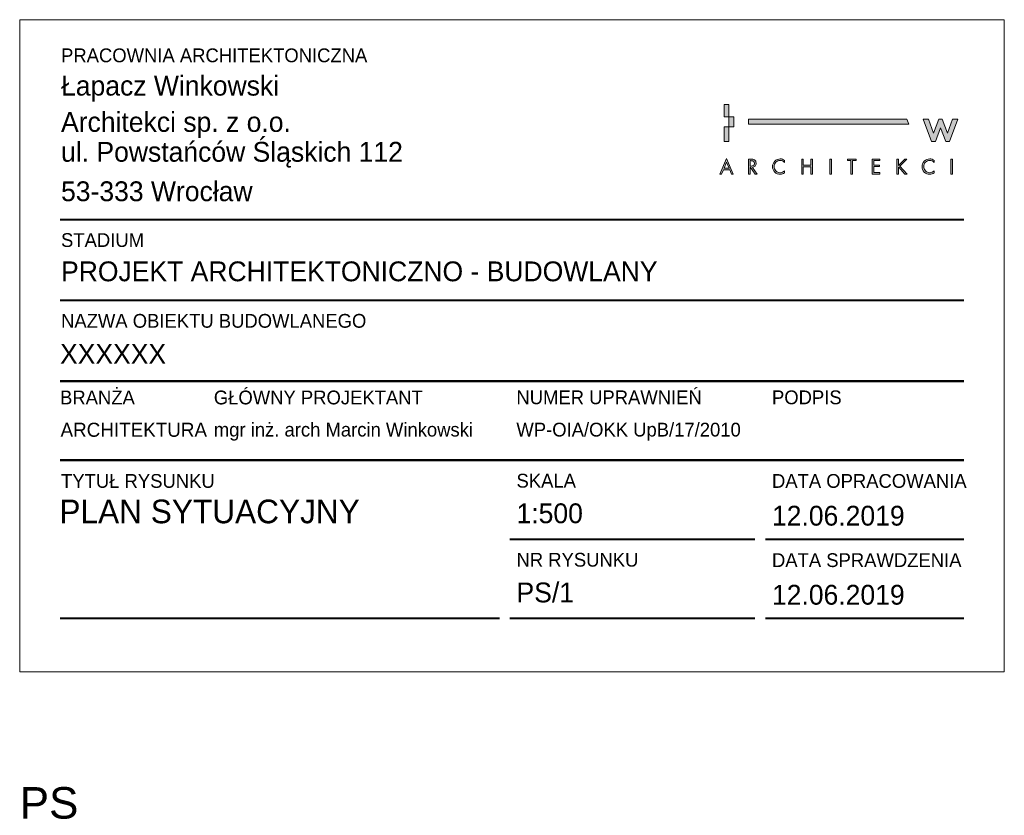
# Model space of a CAD drawing. Header units: millimetres. Extents: x 19422 to 119122, y -6876 to 97602.
# Tile 31 of 35: x 87420 to 88420, y 94168 to 94976. Entities that reach past the tile are written whole.
import ezdxf
from ezdxf.enums import TextEntityAlignment as Align

# ---------------------------------------------------------------- set-up
doc = ezdxf.new("R2010")
doc.units = ezdxf.units.MM
doc.layers.add('PT_IS_01_RZUT PIWNICY$0$!_NIEDRUKOWALNE', color=213, linetype='Continuous', lineweight=13, plot=False)
doc.layers.add('PT_IS_01_RZUT PIWNICY$0$0_TABELKA', color=7, linetype='Continuous', lineweight=9)
doc.layers.add('S_WODA', color=160, linetype='Continuous', lineweight=40)
doc.layers.add('PT_IS_01_RZUT PIWNICY$0$IE_SYMBOLE', color=7, linetype='Continuous', lineweight=13, true_color=0xfe0000)
doc.styles.add('PT_IS_01_RZUT PIWNICY$0$100 ARIAL', font='arial.ttf', dxfattribs={"height": 16})
doc.styles.add('PT_IS_01_RZUT PIWNICY$0$100 Jost1', font='txt')
doc.styles.add('PT_IS_01_RZUT PIWNICY$0$200 ARIAL', font='arial.ttf', dxfattribs={"height": 32})
doc.styles.add('PT_IS_01_RZUT PIWNICY$0$ARIAL', font='arial.ttf')

# ---------------------------------------------------------------- blocks, each defined once
blk = doc.blocks.new('PT_IS_01_RZUT PIWNICY$0$LOGO ŁWA')
at = {"true_color": 0x224b90}
h = blk.add_hatch(color=167, dxfattribs=at)
h.paths.add_polyline_path([(6.01, 2.56), (2.18, 2.56), (1.09, 0), (0, 0), (4.14, 9.45), (8.17, 0), (7.07, 0)])
h.paths.add_polyline_path([(5.62, 3.49), (4.12, 7.11), (2.58, 3.49)])
edge = h.paths.add_edge_path()
edge.add_spline(control_points=[(18.4, 8.09), (18.4, 8.09), (18.4, 4.85), (18.4, 4.85), (18.4, 4.85), (18.71, 4.85), (18.71, 4.85), (19.02, 4.85), (19.3, 4.87), (19.54, 4.91), (19.79, 4.95), (20.02, 5.02), (20.26, 5.13), (20.49, 5.23), (20.67, 5.4), (20.79, 5.62), (20.92, 5.85), (20.98, 6.13), (20.98, 6.46), (20.98, 6.75), (20.93, 6.99), (20.85, 7.2), (20.76, 7.4), (20.65, 7.56), (20.53, 7.68), (20.4, 7.79), (20.23, 7.88), (20.01, 7.94), (19.8, 8.01), (19.6, 8.05), (19.4, 8.06), (19.21, 8.08), (18.97, 8.09), (18.69, 8.09), (18.69, 8.09), (18.4, 8.09), (18.4, 8.09)], knot_values=[0, 0, 0, 0, 1, 1, 1, 2, 2, 2, 3, 3, 3, 4, 4, 4, 5, 5, 5, 6, 6, 6, 7, 7, 7, 8, 8, 8, 9, 9, 9, 10, 10, 10, 11, 11, 11, 12, 12, 12, 12], degree=3, periodic=0)
edge = h.paths.add_edge_path()
edge.add_spline(control_points=[(18.4, 3.96), (18.4, 3.96), (18.4, 0), (18.4, 0), (18.4, 0), (17.4, 0), (17.4, 0), (17.4, 0), (17.4, 9.02), (17.4, 9.02), (17.4, 9.02), (18.69, 9.02), (18.69, 9.02), (19.15, 9.02), (19.57, 8.99), (19.93, 8.91), (20.3, 8.84), (20.64, 8.72), (20.97, 8.54), (21.29, 8.37), (21.54, 8.11), (21.72, 7.77), (21.89, 7.43), (21.98, 7.02), (21.98, 6.53), (21.98, 5.84), (21.78, 5.26), (21.37, 4.81), (20.97, 4.36), (20.42, 4.1), (19.73, 4.04), (19.73, 4.04), (22.58, 0), (22.58, 0), (22.58, 0), (21.36, 0), (21.36, 0), (21.36, 0), (18.65, 3.96), (18.65, 3.96), (18.65, 3.96), (18.4, 3.96), (18.4, 3.96)], knot_values=[0, 0, 0, 0, 1, 1, 1, 2, 2, 2, 3, 3, 3, 4, 4, 4, 5, 5, 5, 6, 6, 6, 7, 7, 7, 8, 8, 8, 9, 9, 9, 10, 10, 10, 11, 11, 11, 12, 12, 12, 13, 13, 13, 14, 14, 14, 14], degree=3, periodic=0)
edge = h.paths.add_edge_path()
edge.add_spline(control_points=[(39.24, 8.29), (39.24, 8.29), (39.24, 7.05), (39.24, 7.05), (38.47, 7.85), (37.56, 8.24), (36.5, 8.24), (35.51, 8.24), (34.66, 7.87), (33.95, 7.13), (33.24, 6.39), (32.88, 5.52), (32.88, 4.51), (32.88, 3.51), (33.24, 2.63), (33.96, 1.89), (34.67, 1.15), (35.53, 0.78), (36.53, 0.78), (37.54, 0.78), (38.45, 1.18), (39.24, 1.97), (39.24, 1.97), (39.24, 0.73), (39.24, 0.73), (38.43, 0.14), (37.54, -0.16), (36.56, -0.16), (35.29, -0.16), (34.2, 0.3), (33.27, 1.2), (32.35, 2.11), (31.89, 3.2), (31.89, 4.47), (31.89, 5.77), (32.34, 6.87), (33.26, 7.8), (34.18, 8.72), (35.28, 9.18), (36.56, 9.18), (37.56, 9.18), (38.45, 8.88), (39.24, 8.29)], knot_values=[0, 0, 0, 0, 1, 1, 1, 2, 2, 2, 3, 3, 3, 4, 4, 4, 5, 5, 5, 6, 6, 6, 7, 7, 7, 8, 8, 8, 9, 9, 9, 10, 10, 10, 11, 11, 11, 12, 12, 12, 13, 13, 13, 14, 14, 14, 14], degree=3, periodic=0)
h.paths.add_polyline_path([(50.53, 5.36), (55.12, 5.36), (55.12, 9.02), (56.12, 9.02), (56.12, 0), (55.12, 0), (55.12, 4.43), (50.53, 4.43), (50.53, 0), (49.53, 0), (49.53, 9.02), (50.53, 9.02)])
h.paths.add_polyline_path([(67.55, 9.02), (67.55, 0), (66.55, 0), (66.55, 9.02)])
h.paths.add_polyline_path([(80.3, 8.09), (80.3, 0), (79.3, 0), (79.3, 8.09), (77.13, 8.09), (77.13, 9.02), (82.49, 9.02), (82.49, 8.09)])
h.paths.add_polyline_path([(92.06, 0), (92.06, 9.02), (96.71, 9.02), (96.71, 8.09), (93.06, 8.09), (93.06, 5.41), (96.61, 5.41), (96.61, 4.47), (93.06, 4.47), (93.06, 0.93), (96.71, 0.93), (96.71, 0)])
h.paths.add_polyline_path([(107.97, 5.16), (111.79, 9.02), (113.13, 9.02), (108.92, 4.82), (113.27, 0), (111.89, 0), (108.22, 4.14), (107.97, 3.89), (107.97, 0), (106.97, 0), (106.97, 9.02), (107.97, 9.02)])
edge = h.paths.add_edge_path()
edge.add_spline(control_points=[(129.63, 8.29), (129.63, 8.29), (129.63, 7.05), (129.63, 7.05), (128.86, 7.85), (127.95, 8.24), (126.89, 8.24), (125.9, 8.24), (125.05, 7.87), (124.34, 7.13), (123.63, 6.39), (123.28, 5.52), (123.28, 4.51), (123.28, 3.51), (123.63, 2.63), (124.35, 1.89), (125.06, 1.15), (125.92, 0.78), (126.92, 0.78), (127.93, 0.78), (128.84, 1.18), (129.63, 1.97), (129.63, 1.97), (129.63, 0.73), (129.63, 0.73), (128.82, 0.14), (127.93, -0.16), (126.95, -0.16), (125.68, -0.16), (124.59, 0.3), (123.66, 1.2), (122.74, 2.11), (122.28, 3.2), (122.28, 4.47), (122.28, 5.77), (122.73, 6.87), (123.65, 7.8), (124.57, 8.72), (125.67, 9.18), (126.95, 9.18), (127.95, 9.18), (128.84, 8.88), (129.63, 8.29)], knot_values=[0, 0, 0, 0, 1, 1, 1, 2, 2, 2, 3, 3, 3, 4, 4, 4, 5, 5, 5, 6, 6, 6, 7, 7, 7, 8, 8, 8, 9, 9, 9, 10, 10, 10, 11, 11, 11, 12, 12, 12, 13, 13, 13, 14, 14, 14, 14], degree=3, periodic=0)
h.paths.add_polyline_path([(140.79, 9.02), (140.79, 0), (139.79, 0), (139.79, 9.02)])
h.paths.add_polyline_path([(2.6, 28.6), (5.57, 28.6), (5.57, 19.63), (4.09, 19.63), (2.6, 19.63)])
h.paths.add_polyline_path([(2.6, 42.07), (5.57, 42.07), (5.57, 34.59), (2.6, 34.59)])
h.paths.add_polyline_path([(17.4, 33.09), (113.19, 33.09), (114.23, 30.1), (17.4, 30.1)])
h.paths.add_polyline_path([(5.57, 34.59), (8.55, 34.59), (8.55, 28.6), (5.57, 28.6)])
h.paths.add_polyline_path([(138.88, 19.63), (136.58, 19.63), (133.47, 28.01), (130.33, 19.63), (128.06, 19.63), (123.06, 33.09), (126.15, 33.09), (129.29, 24.7), (132.45, 33.09), (134.47, 33.09), (137.66, 24.7), (140.79, 33.09), (143.88, 33.09)])
at = {"color": 167, "lineweight": 0, "true_color": 0x224b90}
for points in [[(2.6, 42.07), (5.57, 42.07), (5.57, 34.59), (2.6, 34.59), (2.6, 42.07)], [(5.57, 34.59), (8.55, 34.59), (8.55, 28.6), (5.57, 28.6), (5.57, 34.59)], [(17.4, 33.09), (113.19, 33.09), (114.23, 30.1), (17.4, 30.1), (17.4, 33.09)], [(138.88, 19.63), (136.58, 19.63), (133.47, 28.01), (130.33, 19.63), (128.06, 19.63), (123.06, 33.09), (126.15, 33.09), (129.29, 24.7), (132.45, 33.09), (134.47, 33.09), (137.66, 24.7), (140.79, 33.09), (143.88, 33.09), (138.88, 19.63)], [(2.6, 28.6), (5.57, 28.6), (5.57, 19.63), (4.09, 19.63), (2.6, 19.63), (2.6, 28.6)], [(6.01, 2.56), (2.18, 2.56), (1.09, 0), (0, 0), (4.14, 9.45), (8.17, 0), (7.07, 0), (6.01, 2.56)], [(5.62, 3.49), (4.12, 7.11), (2.58, 3.49), (5.62, 3.49)], [(50.53, 5.36), (55.12, 5.36), (55.12, 9.02), (56.12, 9.02), (56.12, 0), (55.12, 0), (55.12, 4.43), (50.53, 4.43), (50.53, 0), (49.53, 0), (49.53, 9.02), (50.53, 9.02), (50.53, 5.36)], [(67.55, 9.02), (67.55, 0), (66.55, 0), (66.55, 9.02), (67.55, 9.02)], [(80.3, 8.09), (80.3, 0), (79.3, 0), (79.3, 8.09), (77.13, 8.09), (77.13, 9.02), (82.49, 9.02), (82.49, 8.09), (80.3, 8.09)], [(92.06, 0), (92.06, 9.02), (96.71, 9.02), (96.71, 8.09), (93.06, 8.09), (93.06, 5.41), (96.61, 5.41), (96.61, 4.47), (93.06, 4.47), (93.06, 0.93), (96.71, 0.93), (96.71, 0), (92.06, 0)], [(107.97, 5.16), (111.79, 9.02), (113.13, 9.02), (108.92, 4.82), (113.27, 0), (111.89, 0), (108.22, 4.14), (107.97, 3.89), (107.97, 0), (106.97, 0), (106.97, 9.02), (107.97, 9.02), (107.97, 5.16)], [(140.79, 9.02), (140.79, 0), (139.79, 0), (139.79, 9.02), (140.79, 9.02)]]:
    blk.add_lwpolyline(points, dxfattribs=at)
for points, knots in [([(18.4, 3.96), (18.4, 3.96), (18.4, 0), (18.4, 0), (18.4, 0), (17.4, 0), (17.4, 0), (17.4, 0), (17.4, 9.02), (17.4, 9.02), (17.4, 9.02), (18.69, 9.02), (18.69, 9.02), (19.15, 9.02), (19.57, 8.99), (19.93, 8.91), (20.3, 8.84), (20.64, 8.72), (20.97, 8.54), (21.29, 8.37), (21.54, 8.11), (21.72, 7.77), (21.89, 7.43), (21.98, 7.02), (21.98, 6.53), (21.98, 5.84), (21.78, 5.26), (21.37, 4.81), (20.97, 4.36), (20.42, 4.1), (19.73, 4.04), (19.73, 4.04), (22.58, 0), (22.58, 0), (22.58, 0), (21.36, 0), (21.36, 0), (21.36, 0), (18.65, 3.96), (18.65, 3.96), (18.65, 3.96), (18.4, 3.96), (18.4, 3.96)], [0, 0, 0, 0, 1, 1, 1, 2, 2, 2, 3, 3, 3, 4, 4, 4, 5, 5, 5, 6, 6, 6, 7, 7, 7, 8, 8, 8, 9, 9, 9, 10, 10, 10, 11, 11, 11, 12, 12, 12, 13, 13, 13, 14, 14, 14, 14]), ([(18.4, 8.09), (18.4, 8.09), (18.4, 4.85), (18.4, 4.85), (18.4, 4.85), (18.71, 4.85), (18.71, 4.85), (19.02, 4.85), (19.3, 4.87), (19.54, 4.91), (19.79, 4.95), (20.02, 5.02), (20.26, 5.13), (20.49, 5.23), (20.67, 5.4), (20.79, 5.62), (20.92, 5.85), (20.98, 6.13), (20.98, 6.46), (20.98, 6.75), (20.93, 6.99), (20.85, 7.2), (20.76, 7.4), (20.65, 7.56), (20.53, 7.68), (20.4, 7.79), (20.23, 7.88), (20.01, 7.94), (19.8, 8.01), (19.6, 8.05), (19.4, 8.06), (19.21, 8.08), (18.97, 8.09), (18.69, 8.09), (18.69, 8.09), (18.4, 8.09), (18.4, 8.09)], [0, 0, 0, 0, 1, 1, 1, 2, 2, 2, 3, 3, 3, 4, 4, 4, 5, 5, 5, 6, 6, 6, 7, 7, 7, 8, 8, 8, 9, 9, 9, 10, 10, 10, 11, 11, 11, 12, 12, 12, 12]), ([(39.24, 8.29), (39.24, 8.29), (39.24, 7.05), (39.24, 7.05), (38.47, 7.85), (37.56, 8.24), (36.5, 8.24), (35.51, 8.24), (34.66, 7.87), (33.95, 7.13), (33.24, 6.39), (32.88, 5.52), (32.88, 4.51), (32.88, 3.51), (33.24, 2.63), (33.96, 1.89), (34.67, 1.15), (35.53, 0.78), (36.53, 0.78), (37.54, 0.78), (38.45, 1.18), (39.24, 1.97), (39.24, 1.97), (39.24, 0.73), (39.24, 0.73), (38.43, 0.14), (37.54, -0.16), (36.56, -0.16), (35.29, -0.16), (34.2, 0.3), (33.27, 1.2), (32.35, 2.11), (31.89, 3.2), (31.89, 4.47), (31.89, 5.77), (32.34, 6.87), (33.26, 7.8), (34.18, 8.72), (35.28, 9.18), (36.56, 9.18), (37.56, 9.18), (38.45, 8.88), (39.24, 8.29)], [0, 0, 0, 0, 1, 1, 1, 2, 2, 2, 3, 3, 3, 4, 4, 4, 5, 5, 5, 6, 6, 6, 7, 7, 7, 8, 8, 8, 9, 9, 9, 10, 10, 10, 11, 11, 11, 12, 12, 12, 13, 13, 13, 14, 14, 14, 14]), ([(129.63, 8.29), (129.63, 8.29), (129.63, 7.05), (129.63, 7.05), (128.86, 7.85), (127.95, 8.24), (126.89, 8.24), (125.9, 8.24), (125.05, 7.87), (124.34, 7.13), (123.63, 6.39), (123.28, 5.52), (123.28, 4.51), (123.28, 3.51), (123.63, 2.63), (124.35, 1.89), (125.06, 1.15), (125.92, 0.78), (126.92, 0.78), (127.93, 0.78), (128.84, 1.18), (129.63, 1.97), (129.63, 1.97), (129.63, 0.73), (129.63, 0.73), (128.82, 0.14), (127.93, -0.16), (126.95, -0.16), (125.68, -0.16), (124.59, 0.3), (123.66, 1.2), (122.74, 2.11), (122.28, 3.2), (122.28, 4.47), (122.28, 5.77), (122.73, 6.87), (123.65, 7.8), (124.57, 8.72), (125.67, 9.18), (126.95, 9.18), (127.95, 9.18), (128.84, 8.88), (129.63, 8.29)], [0, 0, 0, 0, 1, 1, 1, 2, 2, 2, 3, 3, 3, 4, 4, 4, 5, 5, 5, 6, 6, 6, 7, 7, 7, 8, 8, 8, 9, 9, 9, 10, 10, 10, 11, 11, 11, 12, 12, 12, 13, 13, 13, 14, 14, 14, 14])]:
    blk.add_open_spline(points, degree=3, knots=knots, dxfattribs=at)
blk = doc.blocks.new('PT_IS_01_RZUT PIWNICY$0$_0_TABELKA_PAB_PS')
at = {"layer": 'PT_IS_01_RZUT PIWNICY$0$!_NIEDRUKOWALNE'}
blk.add_lwpolyline([(0, 66.237), (99.981, 66.237), (99.981, 0), (0, 0)], close=True, dxfattribs=at)
at = {"layer": 'PT_IS_01_RZUT PIWNICY$0$0_TABELKA', "color": 9, "true_color": 0xbabfcb}
for points in [[(4.096, 45.934, 0.22, 0.22, 0), (95.885, 45.934, 0, 0, 0)], [(4.096, 37.728, 0.22, 0.22, 0), (95.885, 37.728, 0, 0, 0)], [(4.096, 29.522, 0.22, 0.22, 0), (95.885, 29.522, 0, 0, 0)], [(4.096, 29.522, 0.22, 0.22, 0), (95.885, 29.522, 0, 0, 0)], [(4.096, 21.522, 0.22, 0.22, 0), (95.885, 21.522, 0.22, 0.22, 0)], [(4.096, 21.492, 0.22, 0.22, 0), (41.716, 21.492, 0, 0, 0)], [(4.096, 21.492, 0.22, 0.22, 0), (95.885, 21.492, 0.22, 0.22, 0)], [(49.749, 13.462, 0.22, 0.22, 0), (74.652, 13.462, 0, 0, 0)], [(75.729, 13.462, 0.22, 0.22, 0), (95.885, 13.462, 0, 0, 0)], [(4.096, 5.432, 0.22, 0.22, 0), (48.749, 5.432, 0.22, 0.22, 0)], [(49.749, 5.432, 0.22, 0.22, 0), (74.652, 5.432, 0, 0, 0)], [(75.729, 5.432, 0.22, 0.22, 0), (95.885, 5.432, 0, 0, 0)]]:
    blk.add_lwpolyline(points, format="xyseb", dxfattribs=at)
at = {"layer": 'PT_IS_01_RZUT PIWNICY$0$0_TABELKA', "color": 167, "true_color": 0x224b90, "xscale": 0.1679856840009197, "yscale": 0.1679856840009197, "zscale": 0.1679856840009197}
blk.add_blockref('PT_IS_01_RZUT PIWNICY$0$LOGO ŁWA', (71.085, 50.559), dxfattribs=at)
at = {"layer": 'PT_IS_01_RZUT PIWNICY$0$0_TABELKA', "color": 167, "true_color": 0x234b90}
for s, insert, char_height, width, attachment_point, style in [('\\fJost* 400 Book|b0|i0;PRACOWNIA ARCHITEKTONICZNA', (4.2, 63.315), 1.4, 38.808, 1, 'PT_IS_01_RZUT PIWNICY$0$100 Jost1'), ('\\c5450777;\\fJost* 400 Book|b0|i0|c238;Łapacz Winkowski', (4.2, 60.541), 2.013, 38.808, 1, 'PT_IS_01_RZUT PIWNICY$0$100 ARIAL'), ('\\c5450777;\\fJost* 400 Book|b0|i0;Architekci sp. z o.o.', (4.2, 56.856), 2.013, 38.808, 1, 'PT_IS_01_RZUT PIWNICY$0$100 Jost1'), ('\\c5450777;\\fJost* 400 Book|b0|i0|c238;ul. Powstańców Śląskich 112', (4.2, 53.825), 2.013, 38.808, 1, 'PT_IS_01_RZUT PIWNICY$0$100 Jost1'), ('\\c5450777;\\fJost* 400 Book|b0|i0|c238;53-333 Wrocław', (4.2, 49.816), 2.013, 38.808, 1, 'PT_IS_01_RZUT PIWNICY$0$100 ARIAL'), ('\\fJost* 400 Book|b0|i0;STADIUM', (4.2, 44.553), 1.4, 38.808, 1, 'PT_IS_01_RZUT PIWNICY$0$100 Jost1'), ('\\c5450777;\\fJost* 400 Book|b0|i0;PROJEKT ARCHITEKTONICZNO - BUDOWLANY', (4.2, 41.683), 2.013, 63.68729, 1, 'PT_IS_01_RZUT PIWNICY$0$100 Jost1'), ('\\fJost* 400 Book|b0|i0;NAZWA OBIEKTU BUDOWLANEGO', (4.2, 36.349), 1.4, 38.808, 1, 'PT_IS_01_RZUT PIWNICY$0$100 Jost1'), ('\\c5450777;\\fJost* 400 Book|b0|i0|c238;XXXXXX', (4.096, 33.301), 2.013, 448.98776, 1, 'PT_IS_01_RZUT PIWNICY$0$100 Jost1'), ('\\fJost* 400 Book|b0|i0;G\\fJost* 400 Book|b0|i0|c238;ŁÓWNY PROJEKTANT', (19.714, 28.566), 1.4, 38.808, 1, 'PT_IS_01_RZUT PIWNICY$0$100 Jost1'), ('\\fJost* 400 Book|b0|i0|c238;NUMER UPRAWNIEŃ', (50.436, 28.581), 1.4, 38.808, 1, 'PT_IS_01_RZUT PIWNICY$0$100 Jost1'), ('\\fJost* 400 Book|b0|i0;BRAN\\fJost* 400 Book|b0|i0|c238;ŻA', (4.098, 28.566), 1.4, 38.808, 1, 'PT_IS_01_RZUT PIWNICY$0$100 Jost1'), ('\\fJost* 400 Book|b0|i0|c238;PODPIS', (76.39, 28.581), 1.4, 38.808, 1, 'PT_IS_01_RZUT PIWNICY$0$100 Jost1'), ('\\c5450777;\\fJost* 400 Book|b0|i0|c238;ARCHITEKTURA', (4.149, 25.301), 1.43, 65.89614, 1, 'PT_IS_01_RZUT PIWNICY$0$100 Jost1'), ('\\c5450777;\\fJost* 400 Book|b0|i0|c238;mgr inż. arch Marcin Winkowski', (19.714, 25.301), 1.4, 65.89614, 1, 'PT_IS_01_RZUT PIWNICY$0$100 Jost1'), ('\\c5450777;\\fJost* 400 Book|b0|i0;WP-OIA/OKK UpB/17/2010', (50.436, 25.301), 1.4, 38.808, 1, 'PT_IS_01_RZUT PIWNICY$0$100 Jost1'), ('\\fJost* 400 Book|b0|i0|c238;TYTUŁ RYSUNKU', (4.2, 20.088), 1.4, 38.808, 1, 'PT_IS_01_RZUT PIWNICY$0$100 Jost1'), ('\\fJost* 400 Book|b0|i0|c238;SKALA', (50.447, 20.114), 1.4, 38.808, 1, 'PT_IS_01_RZUT PIWNICY$0$100 Jost1'), ('\\fJost* 400 Book|b0|i0|c238;DATA OPRACOWANIA', (76.39, 19.378), 1.4, 38.808, 4, 'PT_IS_01_RZUT PIWNICY$0$100 Jost1'), ('\\c5450777;\\fJost* 400 Book|b0|i0;12.06.2019', (76.39, 15.845), 2.013, 38.808, 4, 'PT_IS_01_RZUT PIWNICY$0$100 Jost1'), ('\\fJost* 400 Book|b0|i0|c238;NR RYSUNKU', (50.447, 12.084), 1.4, 38.808, 1, 'PT_IS_01_RZUT PIWNICY$0$100 Jost1'), ('DATA SPRAWDZENIA', (76.39, 11.335), 1.4, 38.808, 4, 'PT_IS_01_RZUT PIWNICY$0$100 Jost1'), ('\\c5450777;\\fJost* 400 Book|b0|i0;12.06.2019', (76.39, 7.815), 2.013, 38.808, 4, 'PT_IS_01_RZUT PIWNICY$0$100 Jost1')]:
    blk.add_mtext(s, dxfattribs=dict(at, insert=insert, char_height=char_height, width=width, attachment_point=attachment_point, style=style))
at = {"layer": 'PT_IS_01_RZUT PIWNICY$0$0_TABELKA', "color": 169, "true_color": 0x192c53, "style": 'PT_IS_01_RZUT PIWNICY$0$100 Jost1'}
blk.add_attdef('TYT_RYS_001', (4.036, 15.091), '', height=2.4, dxfattribs=at)
for tag, p in [('SKALA', (50.447, 17.11)), ('NR', (50.447, 9.069))]:
    blk.add_attdef(tag, text='', height=2.015, dxfattribs=at).set_placement(p, align=Align.TOP_LEFT)
blk = doc.blocks.new('PT_IS_01_RZUT PIWNICY')
at = {"layer": 'PT_IS_01_RZUT PIWNICY$0$IE_SYMBOLE'}
blk.add_blockref('PT_IS_01_RZUT PIWNICY$0$_0_TABELKA_PAB_PS', (4898.12, 9807.329), dxfattribs=at).add_auto_attribs({'SKALA': '1:500', 'NR': 'PS/1', 'TYT_RYS_001': 'PLAN SYTUACYJNY'})
at = {"color": 7, "insert": (4898.12, 9794), "char_height": 3.2, "width": 92.9109, "attachment_point": 4, "style": 'PT_IS_01_RZUT PIWNICY$0$200 ARIAL'}
blk.add_mtext('PS', dxfattribs=at)
at = {"layer": 'PT_IS_01_RZUT PIWNICY$0$IE_SYMBOLE', "style": 'PT_IS_01_RZUT PIWNICY$0$ARIAL', "flags": 12}
for tag, p in [('PIR', (6294.737, 6824.613)), ('O', (6258.036, 6679.361, 0)), ('KE', (6258.571, 6606.369))]:
    blk.add_attdef(tag, text='', height=15.085, dxfattribs=at).set_placement(p, align=Align.CENTER)

msp = doc.modelspace()

# ---------------------------------------------------------------- block references
at = {"layer": 'S_WODA', "xscale": 10, "yscale": 10, "zscale": 10}
msp.add_blockref('PT_IS_01_RZUT PIWNICY', (38438.68, -3759.71), dxfattribs=at)

doc.saveas('drawing.dxf')
